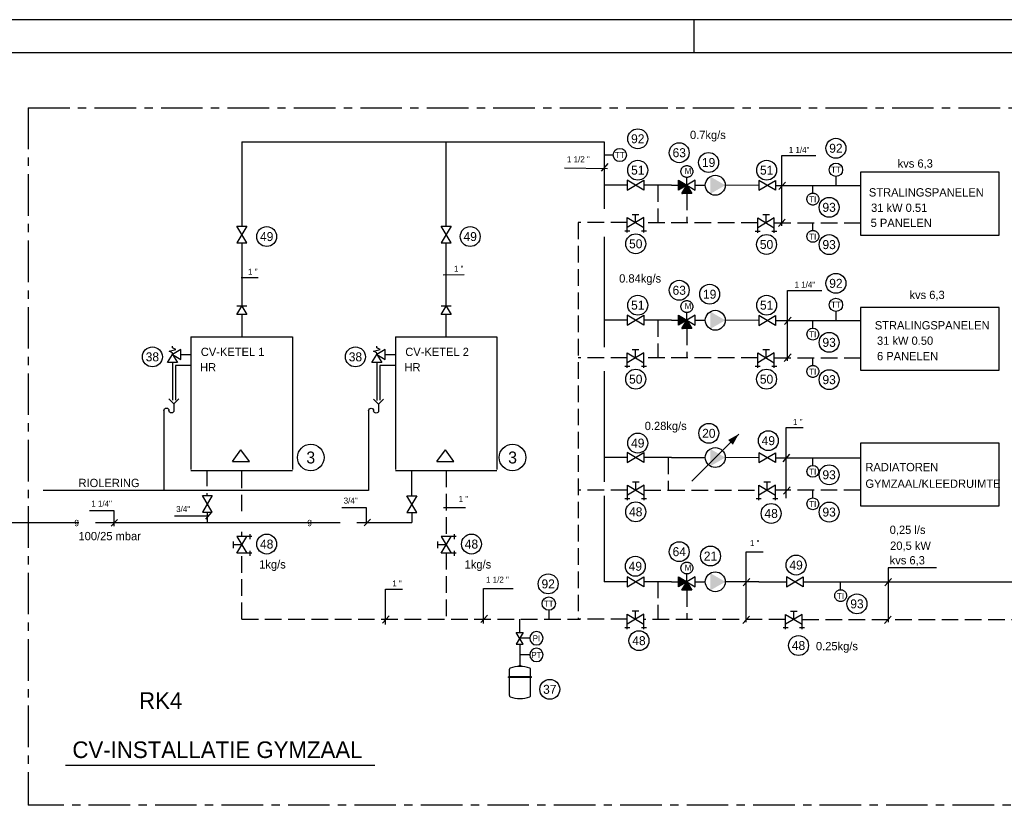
# Model space of a CAD drawing. Extents: x -783 to 603, y 238 to 1079.
# Tile 21 of 23: x -230 to 66, y 842 to 1079. Entities that reach past the tile are written whole.
import ezdxf
from ezdxf.enums import TextEntityAlignment as Align

# ---------------------------------------------------------------- set-up
doc = ezdxf.new("R2010")
doc.units = 0
for name, pattern in [('2322105', [47, 40, -7]), ('2322107', [2000, 1000, 1000]), ('2322108', [7, 5, -2]), ('2322134', [45, 40, -5]), ('CENTER', [20, 12.5, -2.5, 2.5, -2.5])]:
    doc.linetypes.add(name, pattern=pattern)
doc.layers.get('0').update_dxf_attribs({"linetype": 'CONTINUOUS'})
for name, color, linetype in [('00KAD070', 5, 'CONTINUOUS'), ('WL$1----', 3, 'CONTINUOUS'), ('WL541---', 40, 'CONTINUOUS'), ('WL5501--', 4, 'CONTINUOUS'), ('WL561---', 10, 'CONTINUOUS'), ('WL561---_AANVOER', 10, 'CONTINUOUS'), ('WL561---_RETOUR', 4, 'CONTINUOUS'), ('WM541---', 1, 'CONTINUOUS'), ('WM561---', 1, 'CONTINUOUS')]:
    doc.layers.add(name, color=color, linetype=linetype)
doc.styles.add('BURO-018', font='BUROFONT.shx', dxfattribs={"height": 1.8})
doc.styles.add('BURO-025', font='BUROFONT.shx', dxfattribs={"height": 2.5})
doc.styles.add('BURO-050', font='BUROFONT.shx', dxfattribs={"height": 5})

# ---------------------------------------------------------------- blocks, each defined once
blk = doc.blocks.new('3048301')
at = {"color": 0, "linetype": 'CONTINUOUS'}
for p, q in [((-2.5, 1.5), (2.5, -1.5)), ((-2.5, -1.5), (-2.5, 1.5)), ((2.5, 1.5), (-2.5, -1.5)), ((2.5, -1.5), (2.5, 1.5))]:
    blk.add_line(p, q, dxfattribs=at)
at = {"color": 0, "linetype": 'CONTINUOUS', "style": 'BURO-018', "flags": 1}
blk.add_attdef('CV_MATCODE', (0, 0), '', height=1.8, dxfattribs=at)
blk = doc.blocks.new('3048301A')
at = {"color": 0, "linetype": 'CONTINUOUS'}
for p, q in [((-2.5, 1.5), (2.5, -1.5)), ((-2.5, -3), (-2.5, 1.5)), ((2.5, 1.5), (-2.5, -1.5)), ((-1, 2.5), (1, 2.5)), ((0, 0), (0, 2.5)), ((2.5, -3), (2.5, 1.5)), ((-3.25, -2.5), (-1.75, -2.5)), ((1.75, -2.5), (3.25, -2.5))]:
    blk.add_line(p, q, dxfattribs=at)
at = {"color": 0, "linetype": 'CONTINUOUS', "style": 'BURO-018', "flags": 1}
blk.add_attdef('CV_MATCODE', (0, 0), '', height=1.8, dxfattribs=at)
blk = doc.blocks.new('30486013')
at = {"color": 0, "linetype": 'CONTINUOUS'}
blk.add_circle((0, 0), 2, dxfattribs=at)
at = {"color": 0, "linetype": 'CONTINUOUS', "style": 'BURO-018', "flags": 1}
blk.add_attdef('CV_MATCODE', (0, 0), '', height=1.8, dxfattribs=at)
blk = doc.blocks.new('3048507')
at = {"color": 0, "linetype": 'CONTINUOUS'}
blk.add_circle((0, 0), 3, dxfattribs=at)
blk.add_solid([(-1.5, 2.6), (3, 0), (-1.5, -2.6)], dxfattribs=at)
at = {"color": 0, "linetype": 'CONTINUOUS', "style": 'BURO-018', "flags": 1}
blk.add_attdef('CV_MATCODE', (0, 0), '', height=1.8, dxfattribs=at)
blk = doc.blocks.new('3048303')
at = {"color": 0, "linetype": 'CONTINUOUS'}
for p, q in [((-2.5, 1.5), (2.5, -1.5)), ((-2.5, -1.5), (-2.5, 1.5)), ((2.5, 1.5), (-2.5, -1.5)), ((-1.5, -2.5), (0, 0)), ((0, 0), (1.5, -2.5)), ((2.5, -1.5), (2.5, 1.5)), ((1.5, -2.5), (-1.5, -2.5))]:
    blk.add_line(p, q, dxfattribs=at)
at = {"color": 0, "linetype": 'CONTINUOUS', "style": 'BURO-018', "flags": 1}
blk.add_attdef('CV_MATCODE', (0, 0), '', height=1.8, dxfattribs=at)
blk = doc.blocks.new('3048505A')
at = {"color": 0, "linetype": 'CONTINUOUS'}
for p, q in [((-1.5, 0), (0, -1.5)), ((0, -1.5), (1.5, 0)), ((0, -1.5), (0, -3.5)), ((3, -3.5), (3, -4.91))]:
    blk.add_line(p, q, dxfattribs=at)
for centre, start, end in [((2.25, -3.5), 0, 180), ((0.75, -3.5), 180, 0)]:
    blk.add_arc(centre, 0.75, start, end, dxfattribs=at)
at = {"color": 0, "linetype": 'CONTINUOUS', "style": 'BURO-018', "flags": 1}
blk.add_attdef('W_ID', (0, 0), '', height=1.8, dxfattribs=at)
blk = doc.blocks.new('3048302A')
at = {"color": 0, "linetype": 'CONTINUOUS'}
for p, q in [((-2, 0), (-2.5, 0)), ((-1.5, -1), (-2, 0)), ((-1, 1), (-1.5, -1)), ((-1.5, -2.5), (0, 0)), ((-0.5, 0), (-1, 1)), ((0, 0), (-0.5, 0)), ((2.5, 1.5), (0, 0)), ((0, 0), (1.5, -2.5)), ((0, 0), (2.5, -1.5)), ((2.5, -1.5), (2.5, 1.5)), ((1.5, -2.5), (-1.5, -2.5))]:
    blk.add_line(p, q, dxfattribs=at)
at = {"color": 0, "linetype": 'CONTINUOUS', "style": 'BURO-018', "flags": 1}
blk.add_attdef('W_ID', (0, 0), '', height=1.8, rotation=90, dxfattribs=at)
blk = doc.blocks.new('3048601')
at = {"color": 0, "linetype": 'CONTINUOUS'}
blk.add_circle((0, 0), 2, dxfattribs=at)
at = {"color": 0, "linetype": 'CONTINUOUS', "style": 'BURO-018', "flags": 1}
blk.add_attdef('CV_MATCODE', (0, 0), '', height=1.8, dxfattribs=at)
blk = doc.blocks.new('30SA601W')
at = {"color": 0, "linetype": 'CONTINUOUS'}
blk.add_circle((0, 0), 2, dxfattribs=at)
at = {"color": 0, "linetype": 'CONTINUOUS', "style": 'BURO-018', "flags": 1}
blk.add_attdef('SA_MATCODE', (0, 0), '', height=1.8, dxfattribs=at)
blk = doc.blocks.new('2322134-1')
at = {"layer": 'WM541---', "color": 0, "style": 'BURO-018'}
for p in [(-212.84, 927.51), (-142.74, 927.51)]:
    blk.add_text('g', height=1.8, dxfattribs=at).set_placement(p, align=Align.MIDDLE)
blk = doc.blocks.new('3048311')
at = {"color": 0, "linetype": 'CONTINUOUS'}
for p, q in [((-2.5, 1.5), (0, 0)), ((-2.5, -1.5), (-2.5, 1.5)), ((0, 0), (-2.5, -1.5)), ((0, -1.5), (0, 1.5))]:
    blk.add_line(p, q, dxfattribs=at)
at = {"color": 0, "linetype": 'CONTINUOUS', "style": 'BURO-018', "flags": 1}
blk.add_attdef('CV_MATCODE', (0, 0), '', height=1.8, dxfattribs=at)

msp = doc.modelspace()

# ---------------------------------------------------------------- hatches: boundary and pattern name
at = {"layer": 'WL5501--', "linetype": '2322105'}
h = msp.add_hatch(dxfattribs=at)
h.set_pattern_fill('ANSI31', color=3, angle=-90, style=0)
h.set_pattern_definition([(315, (-429.76998, 1471.2094), (0.088388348, 0.088388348), [])])
h.paths.add_polyline_path([(-31.7, 1030.49), (-31.7, 1027.49), (-29.2, 1028.99)])
h = msp.add_hatch(dxfattribs=at)
h.set_pattern_fill('ANSI31', color=3, angle=-90, style=0)
h.set_pattern_definition([(315, (-429.76998, 1448.79158), (0.088388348, 0.088388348), [])])
h.paths.add_polyline_path([(-29.2, 1028.99), (-30.7, 1026.49), (-27.7, 1026.49)])
h = msp.add_hatch(dxfattribs=at)
h.set_pattern_fill('ANSI31', color=3, angle=-90, style=0)
h.set_pattern_definition([(315, (-429.76998, 1430.55283), (0.088388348, 0.088388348), [])])
h.paths.add_polyline_path([(-31.7, 989.84), (-31.7, 986.84), (-29.2, 988.34)])
h = msp.add_hatch(dxfattribs=at)
h.set_pattern_fill('ANSI31', color=3, angle=-90, style=0)
h.set_pattern_definition([(315, (-429.76998, 1408.13502), (0.088388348, 0.088388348), [])])
h.paths.add_polyline_path([(-29.2, 988.34), (-30.7, 985.84), (-27.7, 985.84)])
h = msp.add_hatch(dxfattribs=at)
h.set_pattern_fill('ANSI31', color=3, angle=-90, style=0)
h.set_pattern_definition([(315, (-429.76998, 1351.83553), (0.088388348, 0.088388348), [])])
h.paths.add_polyline_path([(-31.7, 911.12), (-31.7, 908.12), (-29.2, 909.62)])
h = msp.add_hatch(dxfattribs=at)
h.set_pattern_fill('ANSI31', color=3, angle=-90, style=0)
h.set_pattern_definition([(315, (-429.76998, 1329.41772), (0.088388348, 0.088388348), [])])
h.paths.add_polyline_path([(-29.2, 909.62), (-30.7, 907.12), (-27.7, 907.12)])

# ---------------------------------------------------------------- linework, layer by layer
at = {"layer": '00KAD070', "linetype": 'CONTINUOUS'}
msp.add_line((593.05, 1068.83), (-772.91, 1068.83), dxfattribs=at)
at = {"layer": 'WL$1----', "color": 1}
for p, q in [((-201.53, 930.97), (-208.95, 930.97)), ((-201.53, 926.36), (-201.53, 930.97)), ((-174.01, 928.51), (-172.11, 930.56)), ((-125.57, 931.89), (-133, 931.89)), ((-125.57, 927.28), (-125.57, 931.89)), ((-202.44, 926.32), (-200.54, 928.36)), ((-173.09, 929.32), (-183.4, 929.33)), ((-126.32, 926.43), (-124.42, 928.48))]:
    msp.add_line(p, q, dxfattribs=at)
at = {"layer": 'WL541---', "color": 4}
for p, q in [((-178.44, 974.72), (-183.14, 974.72)), ((-183.14, 974.72), (-183.14, 964.29)), ((-116.9, 974.68), (-121.59, 974.68)), ((-121.59, 974.68), (-121.59, 964.25))]:
    msp.add_line(p, q, dxfattribs=at)
at = {"layer": 'WL541---', "linetype": '2322134'}
for p, q in [((-173.51, 938.45), (-173.51, 943.08)), ((-111.97, 935.51), (-111.97, 943.08)), ((-173.51, 935.61), (-173.51, 936.26)), ((-173.51, 930.61), (-173.51, 927.51)), ((-111.97, 930.51), (-111.97, 927.51)), ((-387.17, 927.51), (-173.51, 927.51)), ((-173.51, 927.51), (-111.97, 927.51)), ((-173.51, 927.51), (-173.51, 927.51))]:
    msp.add_line(p, q, dxfattribs=at)
at = {"layer": 'WL5501--', "color": 3, "linetype": '2322105'}
for p, q in [((-51.36, 1038.09), (-54.05, 1038.09)), ((-29.2, 1028.99), (-29.2, 1031.34)), ((8.72, 1026.61), (8.72, 1028.96)), ((8.72, 1015.38), (8.72, 1017.73)), ((-29.2, 988.34), (-29.2, 990.68)), ((-178.44, 983.37), (-178.44, 943.08)), ((-178.44, 983.37), (-147.89, 983.37)), ((-147.89, 983.37), (-147.89, 943.08)), ((-116.9, 983.37), (-116.9, 943.08)), ((-116.9, 983.37), (-86.35, 983.37)), ((-86.35, 983.37), (-86.35, 943.08)), ((8.72, 974.73), (8.72, 977.07)), ((-27.71, 939.95), (-13.57, 954.09)), ((-178.44, 943.08), (-147.89, 943.08)), ((-116.9, 943.08), (-86.35, 943.08)), ((-29.2, 909.62), (-29.2, 911.96)), ((17.09, 907.24), (17.09, 909.58)), ((-70.76, 901.05), (-70.76, 898.36)), ((-79.49, 894.36), (-79.49, 898.36)), ((-76.47, 892.61), (-79.49, 892.61)), ((-79.49, 890.86), (-79.49, 884.31)), ((-76.47, 887.59), (-79.49, 887.59))]:
    msp.add_line(p, q, dxfattribs=at)
msp.add_lwpolyline([(-13.57, 954.09, 0, 2, 0), (-16.04, 951.61, 2, 2, 0)], format="xyseb", dxfattribs=at)
for centre in [(-29.2, 1033.13), (8.72, 1024.82), (8.72, 1013.6), (-29.2, 992.47), (8.72, 972.94), (-29.2, 913.75), (17.09, 905.45)]:
    msp.add_circle(centre, 1.79, dxfattribs=at)
at = {"layer": 'WL561---', "color": 7, "linetype": 'CENTER'}
for p, q in [((-227.44, 1052.33), (-227.44, 842.32)), ((-227.44, 1052.33), (203.27, 1052.33)), ((203.27, 842.32), (-227.44, 842.32))]:
    msp.add_line(p, q, dxfattribs=at)
at = {"layer": 'WL561---', "color": 3}
for p, q in [((15.68, 1031.65), (15.68, 1028.96)), ((15.68, 991), (15.68, 988.3)), ((8.72, 985.95), (8.72, 988.3)), ((8.72, 944.64), (8.72, 946.98)), ((8.72, 934.87), (8.72, 937.22)), ((-82.62, 881.04), (-82.62, 883.27)), ((-79.75, 884.12), (-79.75, 884.3)), ((-79.11, 884.3), (-79.75, 884.3)), ((-79.11, 884.12), (-79.11, 884.3)), ((-76.24, 881.04), (-76.24, 883.27)), ((-76, 881.04), (-82.86, 881.04)), ((-82.86, 880.8), (-82.86, 881.04)), ((-76, 880.8), (-82.86, 880.8)), ((-82.62, 875.35), (-82.62, 880.8)), ((-79.11, 881.04), (-79.75, 881.04)), ((-76.24, 875.35), (-76.24, 880.8)), ((-76, 880.8), (-76, 881.04))]:
    msp.add_line(p, q, dxfattribs=at)
at = {"layer": 'WL561---', "color": 7}
for p, q in [((-165.96, 945.82), (-163.41, 949.31)), ((-160.86, 945.82), (-163.41, 949.31)), ((-104.42, 945.82), (-101.87, 949.31)), ((-99.32, 945.82), (-101.87, 949.31)), ((-165.96, 945.82), (-160.86, 945.82)), ((-104.42, 945.82), (-99.32, 945.82))]:
    msp.add_line(p, q, dxfattribs=at)
at = {"layer": 'WL561---', "color": 1}
msp.add_line((-216.19, 854.46), (-123.13, 854.46), dxfattribs=at)
at = {"layer": 'WL561---', "color": 7}
for points in [[(23.09, 1014), (64.82, 1014), (64.82, 1032.89), (23.09, 1032.89)], [(23.09, 973.34), (64.82, 973.34), (64.82, 992.23), (23.09, 992.23)], [(23.09, 932.49), (64.82, 932.49), (64.82, 951.38), (23.09, 951.38)]]:
    msp.add_lwpolyline(points, close=True, dxfattribs=at)
at = {"layer": 'WL561---', "color": 3}
for centre in [(8.72, 984.17), (8.72, 942.85), (8.72, 933.08)]:
    msp.add_circle(centre, 1.79, dxfattribs=at)
for centre, radius, start, end in [((-82.26, 883.27), 0.36, 114.1712, 180), ((-79.43, 875.53), 8.6, 69.7297, 110.2703), ((-76.6, 883.27), 0.36, 360, 65.8288), ((-82.26, 875.35), 0.36, 180, 245.8288), ((-79.43, 883.08), 8.6, 249.7297, 290.2703), ((-76.6, 875.35), 0.36, 294.1712, 360)]:
    msp.add_arc(centre, radius, start, end, dxfattribs=at)
at = {"layer": 'WL561---_AANVOER', "linetype": '2322107'}
for p, q in [((-163.16, 1042.05), (-54.05, 1042.05)), ((-163.16, 1042.05), (-163.16, 1016.63)), ((-101.62, 1016.69), (-101.62, 1042.05)), ((-54.05, 1042.05), (-54.05, 1029.02)), ((-54.05, 1029.02), (-54.05, 1021.86)), ((-47.12, 1029.02), (-54.05, 1029.02)), ((-33.79, 1029.02), (-42.12, 1029.02)), ((-33.79, 1029.02), (-31.7, 1029.01)), ((-26.7, 1028.99), (-23.64, 1028.98)), ((-7.49, 1028.96), (-17.64, 1028.99)), ((-7.49, 1028.96), (-7.52, 1028.96)), ((-2.52, 1028.96), (4.41, 1028.96)), ((4.41, 1028.96), (23.09, 1028.96)), ((-54.05, 1013.48), (-54.05, 980.27)), ((-163.16, 1011.69), (-163.16, 992.54)), ((-101.62, 992.54), (-101.62, 1011.7)), ((-163.16, 990.04), (-163.16, 983.37)), ((-101.62, 983.37), (-101.62, 990.04)), ((-47.12, 988.36), (-54.05, 988.36)), ((-33.79, 988.36), (-42.12, 988.36)), ((-33.79, 988.36), (-31.7, 988.35)), ((-26.7, 988.34), (-23.64, 988.33)), ((-7.49, 988.3), (-17.64, 988.34)), ((-7.49, 988.3), (-7.52, 988.3)), ((-2.52, 988.3), (4.41, 988.3)), ((4.41, 988.3), (23.09, 988.3)), ((-54.05, 973.03), (-54.05, 939.71)), ((-47.12, 947.04), (-54.05, 947.04)), ((-33.79, 947.04), (-42.12, 947.04)), ((-33.79, 947.04), (-23.64, 947.01)), ((-7.49, 946.98), (-17.64, 947.02)), ((-7.49, 946.98), (-7.52, 946.98)), ((-2.52, 946.98), (4.41, 946.98)), ((4.41, 946.98), (23.09, 946.98)), ((-54.05, 935.52), (-54.05, 909.64)), ((-47.12, 909.64), (-54.05, 909.64)), ((-33.79, 909.64), (-42.12, 909.64)), ((-33.79, 909.64), (-31.7, 909.64)), ((-26.7, 909.62), (-23.64, 909.61)), ((-7.49, 909.58), (-17.64, 909.62)), ((-7.49, 909.58), (0.84, 909.58)), ((5.84, 909.58), (12.77, 909.58)), ((12.77, 909.58), (129.13, 909.58))]:
    msp.add_line(p, q, dxfattribs=at)
at = {"layer": 'WL561---_AANVOER', "color": 34, "linetype": '2322107'}
for p, q in [((-186.58, 959.76), (-186.58, 937.1)), ((-124.96, 959.71), (-124.96, 937.1)), ((-124.96, 937.1), (-222.94, 937.1))]:
    msp.add_line(p, q, dxfattribs=at)
at = {"layer": 'WL561---_RETOUR', "linetype": '2322108'}
for p, q in [((-37.96, 1029.02), (-37.96, 1017.73)), ((-29.2, 1026.49), (-29.2, 1017.68)), ((-61.93, 1017.73), (-61.93, 898.36)), ((-47.12, 1017.73), (-61.93, 1017.73)), ((-7.87, 1017.68), (-42.12, 1017.68)), ((-2.87, 1017.68), (23.09, 1017.68)), ((-37.96, 988.36), (-37.96, 977.07)), ((-29.2, 985.84), (-29.2, 977.02)), ((-47.12, 977.07), (-61.93, 977.07)), ((-7.87, 977.02), (-42.12, 977.02)), ((-2.87, 977.02), (23.09, 977.02)), ((-34.8, 947.04), (-34.8, 937.22)), ((-163.16, 930.83), (-163.16, 943.08)), ((-101.62, 943.08), (-101.62, 923.22)), ((-47.07, 937.22), (-61.93, 937.22)), ((-42.07, 937.24), (-34.8, 937.22)), ((-34.8, 937.22), (-7.54, 937.18)), ((23.09, 937.22), (-2.54, 937.22)), ((-163.16, 923.21), (-163.16, 924.64)), ((-163.16, 898.36), (-163.16, 918.22)), ((-101.62, 918.29), (-101.62, 898.36)), ((-37.96, 909.64), (-37.96, 898.36)), ((-29.2, 907.12), (-29.2, 898.31)), ((-163.16, 898.36), (-61.37, 898.36)), ((-47.12, 898.36), (-61.93, 898.36)), ((0.5, 898.31), (-42.12, 898.31)), ((5.5, 898.31), (133.72, 898.31))]:
    msp.add_line(p, q, dxfattribs=at)
at = {"layer": 'WL561---_RETOUR', "color": 4}
for p, q in [((-181.5, 978.08), (-178.44, 978.08)), ((-119.96, 978.08), (-116.9, 978.08)), ((-184, 975.58), (-184, 964.26)), ((-122.46, 975.58), (-122.46, 964.2))]:
    msp.add_line(p, q, dxfattribs=at)
at = {"layer": 'WM541---'}
for p, q in [((-0.61, 1016.73), (-0.61, 1037.95)), ((-0.61, 1037.95), (9.67, 1037.95)), ((-65.98, 1034.22), (-53.07, 1034.05)), ((-54.92, 1033.26), (-52.91, 1035.49)), ((-1.5, 1027.67), (0.51, 1029.91)), ((-1.59, 1016.58), (0.42, 1018.81)), ((-102.54, 1002.05), (-96.23, 1002.16)), ((-163.34, 1001.24), (-158.2, 1001.24)), ((1.13, 976.14), (1.13, 997.35)), ((1.13, 997.35), (11.4, 997.35)), ((0.23, 987.08), (2.24, 989.31)), ((0.14, 975.98), (2.15, 978.22)), ((0.68, 934.82), (0.68, 956.04)), ((0.68, 956.04), (5.82, 956.04)), ((-0.22, 945.77), (1.8, 948)), ((-0.08, 936.01), (1.93, 938.24)), ((-102.42, 931.96), (-95.77, 931.95)), ((-11.39, 918.65), (-6.25, 918.65)), ((-11.39, 897.43), (-11.39, 918.65)), ((45.98, 913.77), (31.43, 913.77)), ((31.43, 913.77), (31.43, 897.49)), ((-12.28, 908.38), (-10.27, 910.61)), ((30.34, 908.36), (32.35, 910.6)), ((-119.93, 896.8), (-119.93, 907.41)), ((-119.93, 907.41), (-114.79, 907.41)), ((-90.35, 897.03), (-90.35, 907.64)), ((-90.35, 907.64), (-81.51, 907.64)), ((-120.82, 897.14), (-118.81, 899.37)), ((-91.24, 897.36), (-89.23, 899.6)), ((-12.37, 897.06), (-10.36, 899.29)), ((30.24, 897.04), (32.25, 899.28))]:
    msp.add_line(p, q, dxfattribs=at)
at = {"layer": 'WM561---', "color": 3}
for p, q in [((603.05, 1078.83), (-782.91, 1078.83)), ((-26.95, 1068.83), (-26.95, 1078.83))]:
    msp.add_line(p, q, dxfattribs=at)

# ---------------------------------------------------------------- block references
at = {"layer": 'WL5501--', "color": 3, "linetype": '2322105'}
ref = msp.add_blockref('30SA601W', (-49.36, 1038.09), dxfattribs=at)
ref.add_attrib('SA_TEXT1', 'TT', dxfattribs={"layer": '0', "color": 1, "linetype": 'CONTINUOUS', "height": 1.8, "style": 'BURO-018'}).set_placement((-49.36, 1038.09), align=Align.MIDDLE)
for name, p in [('3048507', (-20.64, 1028.99)), ('3048303', (-29.2, 1028.99)), ('3048301A', (-44.62, 1017.73)), ('3048301A', (-5.37, 1017.68)), ('3048303', (-29.2, 988.34)), ('3048507', (-20.64, 988.34)), ('3048301A', (-44.62, 977.07)), ('3048301A', (-5.37, 977.02)), ('3048507', (-20.64, 947.02)), ('3048301A', (-44.57, 937.22)), ('3048301A', (-5.04, 937.22)), ('3048303', (-29.2, 909.62)), ('3048507', (-20.64, 909.62)), ('3048301A', (-44.62, 898.36)), ('3048301A', (3, 898.31))]:
    msp.add_blockref(name, p, dxfattribs=at)
for name, p, rotation in [('3048301', (-44.62, 1029.02), 180), ('3048301', (-5.02, 1028.96), 180), ('3048301', (-163.16, 1014.19), 270), ('3048301', (-101.62, 1014.19), 270), ('3048311', (-163.16, 992.54), 90), ('3048311', (-101.62, 992.54), 90), ('3048301', (-44.62, 988.36), 180), ('3048301', (-5.02, 988.3), 180), ('3048301', (-44.62, 947.04), 180), ('3048301', (-5.02, 946.98), 180), ('3048301', (-173.51, 933.11), 270), ('3048301', (-111.97, 933.01), 270), ('3048301A', (-163.16, 920.72), 90), ('3048301A', (-101.62, 920.72), 90), ('3048301', (-44.62, 909.64), 180), ('3048301', (3.34, 909.58), 180)]:
    msp.add_blockref(name, p, dxfattribs=dict(at, rotation=rotation))
at = {"layer": 'WL5501--', "color": 3, "linetype": '2322105', "xscale": -1, "rotation": 90}
for p in [(-184, 978.08), (-122.46, 978.08)]:
    msp.add_blockref('3048302A', p, dxfattribs=at)
at = {"layer": 'WL5501--', "color": 3, "linetype": '2322105'}
ref = msp.add_blockref('30SA601W', (-70.76, 903.05), dxfattribs=at)
ref.add_attrib('SA_TEXT1', 'TT', dxfattribs={"layer": '0', "color": 1, "linetype": 'CONTINUOUS', "height": 1.8, "style": 'BURO-018'}).set_placement((-70.76, 903.05), align=Align.MIDDLE)
at = {"layer": 'WL5501--', "color": 3, "linetype": '2322105', "xscale": 0.7, "yscale": 0.7, "zscale": 0.7, "rotation": 270}
msp.add_blockref('3048301', (-79.49, 892.61), dxfattribs=at)
at = {"layer": 'WL5501--', "color": 3, "linetype": '2322105'}
ref = msp.add_blockref('30486013', (-74.47, 892.61), dxfattribs=dict(at, xscale=-1))
ref.add_attrib('CV_TEXT1', 'PI', dxfattribs={"layer": '0', "color": 1, "height": 1.8, "style": 'BURO-018'}).set_placement((-74.47, 892.61), align=Align.MIDDLE)
ref = msp.add_blockref('30486013', (-74.47, 887.59), dxfattribs=dict(at, xscale=-1))
ref.add_attrib('CV_TEXT1', 'PT', dxfattribs={"layer": '0', "color": 1, "height": 1.8, "style": 'BURO-018'}).set_placement((-74.47, 887.59), align=Align.MIDDLE)
at = {"layer": 'WL561---', "color": 7}
ref = msp.add_blockref('3048601', (-43.97, 1042.98), dxfattribs=dict(at, xscale=1.5, yscale=1.5, zscale=1.5))
ref.add_attrib('CV_TEXT1', '92', dxfattribs={"layer": '0', "color": 1, "linetype": 'CONTINUOUS', "height": 2.7, "style": 'BURO-018'}).set_placement((-43.97, 1042.98), align=Align.MIDDLE)
ref = msp.add_blockref('3048601', (15.66, 1040.12), dxfattribs=dict(at, xscale=1.5, yscale=1.5, zscale=1.5))
ref.add_attrib('CV_TEXT1', '92', dxfattribs={"layer": '0', "color": 1, "linetype": 'CONTINUOUS', "height": 2.7, "style": 'BURO-018'}).set_placement((15.66, 1040.12), align=Align.MIDDLE)
ref = msp.add_blockref('3048601', (-31.49, 1038.78), dxfattribs=dict(at, xscale=1.5, yscale=1.5, zscale=1.5))
ref.add_attrib('CV_TEXT1', '63', dxfattribs={"layer": '0', "color": 1, "linetype": 'CONTINUOUS', "height": 2.7, "style": 'BURO-018'}).set_placement((-31.49, 1038.78), align=Align.MIDDLE)
ref = msp.add_blockref('3048601', (-22.65, 1035.84), dxfattribs=dict(at, xscale=1.5, yscale=1.5, zscale=1.5))
ref.add_attrib('CV_TEXT1', '19', dxfattribs={"layer": '0', "color": 1, "linetype": 'CONTINUOUS', "height": 2.7, "style": 'BURO-018'}).set_placement((-22.65, 1035.84), align=Align.MIDDLE)
ref = msp.add_blockref('3048601', (-43.97, 1033.52), dxfattribs=dict(at, xscale=1.5, yscale=1.5, zscale=1.5))
ref.add_attrib('CV_TEXT1', '51', dxfattribs={"layer": '0', "color": 1, "linetype": 'CONTINUOUS', "height": 2.7, "style": 'BURO-018'}).set_placement((-43.97, 1033.52), align=Align.MIDDLE)
ref = msp.add_blockref('3048601', (-5.18, 1033.52), dxfattribs=dict(at, xscale=1.5, yscale=1.5, zscale=1.5))
ref.add_attrib('CV_TEXT1', '51', dxfattribs={"layer": '0', "color": 1, "linetype": 'CONTINUOUS', "height": 2.7, "style": 'BURO-018'}).set_placement((-5.18, 1033.52), align=Align.MIDDLE)
at = {"layer": 'WL561---', "color": 3}
ref = msp.add_blockref('30SA601W', (15.68, 1033.65), dxfattribs=at)
ref.add_attrib('SA_TEXT1', 'TT', dxfattribs={"layer": '0', "color": 1, "linetype": 'CONTINUOUS', "height": 1.8, "style": 'BURO-018'}).set_placement((15.68, 1033.65), align=Align.MIDDLE)
at = {"layer": 'WL561---', "color": 7}
ref = msp.add_blockref('3048601', (13.62, 1022.34), dxfattribs=dict(at, xscale=1.5, yscale=1.5, zscale=1.5))
ref.add_attrib('CV_TEXT1', '93', dxfattribs={"layer": '0', "color": 1, "linetype": 'CONTINUOUS', "height": 2.7, "style": 'BURO-018'}).set_placement((13.62, 1022.34), align=Align.MIDDLE)
ref = msp.add_blockref('3048601', (-155.65, 1013.54), dxfattribs=dict(at, xscale=1.5, yscale=1.5, zscale=1.5))
ref.add_attrib('CV_TEXT1', '49', dxfattribs={"layer": '0', "color": 1, "linetype": 'CONTINUOUS', "height": 2.7, "style": 'BURO-018'}).set_placement((-155.65, 1013.54), align=Align.MIDDLE)
ref = msp.add_blockref('3048601', (-94.4, 1013.54), dxfattribs=dict(at, xscale=1.5, yscale=1.5, zscale=1.5))
ref.add_attrib('CV_TEXT1', '49', dxfattribs={"layer": '0', "color": 1, "linetype": 'CONTINUOUS', "height": 2.7, "style": 'BURO-018'}).set_placement((-94.4, 1013.54), align=Align.MIDDLE)
ref = msp.add_blockref('3048601', (-44.58, 1011.37), dxfattribs=dict(at, xscale=1.5, yscale=1.5, zscale=1.5))
ref.add_attrib('CV_TEXT1', '50', dxfattribs={"layer": '0', "color": 1, "linetype": 'CONTINUOUS', "height": 2.7, "style": 'BURO-018'}).set_placement((-44.58, 1011.37), align=Align.MIDDLE)
ref = msp.add_blockref('3048601', (-5.22, 1011.17), dxfattribs=dict(at, xscale=1.5, yscale=1.5, zscale=1.5))
ref.add_attrib('CV_TEXT1', '50', dxfattribs={"layer": '0', "color": 1, "linetype": 'CONTINUOUS', "height": 2.7, "style": 'BURO-018'}).set_placement((-5.22, 1011.17), align=Align.MIDDLE)
ref = msp.add_blockref('3048601', (13.62, 1011.12), dxfattribs=dict(at, xscale=1.5, yscale=1.5, zscale=1.5))
ref.add_attrib('CV_TEXT1', '93', dxfattribs={"layer": '0', "color": 1, "linetype": 'CONTINUOUS', "height": 2.7, "style": 'BURO-018'}).set_placement((13.62, 1011.12), align=Align.MIDDLE)
ref = msp.add_blockref('3048601', (15.66, 999.46), dxfattribs=dict(at, xscale=1.5, yscale=1.5, zscale=1.5))
ref.add_attrib('CV_TEXT1', '92', dxfattribs={"layer": '0', "color": 1, "linetype": 'CONTINUOUS', "height": 2.7, "style": 'BURO-018'}).set_placement((15.66, 999.46), align=Align.MIDDLE)
ref = msp.add_blockref('3048601', (-31.49, 997.37), dxfattribs=dict(at, xscale=1.5, yscale=1.5, zscale=1.5))
ref.add_attrib('CV_TEXT1', '63', dxfattribs={"layer": '0', "color": 1, "linetype": 'CONTINUOUS', "height": 2.7, "style": 'BURO-018'}).set_placement((-31.49, 997.37), align=Align.MIDDLE)
ref = msp.add_blockref('3048601', (-22.33, 996.19), dxfattribs=dict(at, xscale=1.5, yscale=1.5, zscale=1.5))
ref.add_attrib('CV_TEXT1', '19', dxfattribs={"layer": '0', "color": 1, "linetype": 'CONTINUOUS', "height": 2.7, "style": 'BURO-018'}).set_placement((-22.33, 996.19), align=Align.MIDDLE)
ref = msp.add_blockref('3048601', (-43.97, 992.87), dxfattribs=dict(at, xscale=1.5, yscale=1.5, zscale=1.5))
ref.add_attrib('CV_TEXT1', '51', dxfattribs={"layer": '0', "color": 1, "linetype": 'CONTINUOUS', "height": 2.7, "style": 'BURO-018'}).set_placement((-43.97, 992.87), align=Align.MIDDLE)
ref = msp.add_blockref('3048601', (-5.18, 992.87), dxfattribs=dict(at, xscale=1.5, yscale=1.5, zscale=1.5))
ref.add_attrib('CV_TEXT1', '51', dxfattribs={"layer": '0', "color": 1, "linetype": 'CONTINUOUS', "height": 2.7, "style": 'BURO-018'}).set_placement((-5.18, 992.87), align=Align.MIDDLE)
at = {"layer": 'WL561---', "color": 3}
ref = msp.add_blockref('30SA601W', (15.68, 993), dxfattribs=at)
ref.add_attrib('SA_TEXT1', 'TT', dxfattribs={"layer": '0', "color": 1, "linetype": 'CONTINUOUS', "height": 1.8, "style": 'BURO-018'}).set_placement((15.68, 993), align=Align.MIDDLE)
at = {"layer": 'WL561---', "color": 1}
ref = msp.add_blockref('3048601', (13.62, 981.69), dxfattribs=dict(at, xscale=1.5, yscale=1.5, zscale=1.5))
ref.add_attrib('CV_TEXT1', '93', dxfattribs={"layer": '0', "color": 1, "linetype": 'CONTINUOUS', "height": 2.7, "style": 'BURO-018'}).set_placement((13.62, 981.69), align=Align.MIDDLE)
at = {"layer": 'WL561---', "color": 7}
ref = msp.add_blockref('3048601', (-190.05, 977.33), dxfattribs=dict(at, xscale=1.5, yscale=1.5, zscale=1.5))
ref.add_attrib('CV_TEXT1', '38', dxfattribs={"layer": '0', "color": 1, "linetype": 'CONTINUOUS', "height": 2.7, "style": 'BURO-018'}).set_placement((-190.05, 977.33), align=Align.MIDDLE)
ref = msp.add_blockref('3048601', (-128.94, 977.33), dxfattribs=dict(at, xscale=1.5, yscale=1.5, zscale=1.5))
ref.add_attrib('CV_TEXT1', '38', dxfattribs={"layer": '0', "color": 1, "linetype": 'CONTINUOUS', "height": 2.7, "style": 'BURO-018'}).set_placement((-128.94, 977.33), align=Align.MIDDLE)
ref = msp.add_blockref('3048601', (-44.58, 970.61), dxfattribs=dict(at, xscale=1.5, yscale=1.5, zscale=1.5))
ref.add_attrib('CV_TEXT1', '50', dxfattribs={"layer": '0', "color": 1, "linetype": 'CONTINUOUS', "height": 2.7, "style": 'BURO-018'}).set_placement((-44.58, 970.61), align=Align.MIDDLE)
ref = msp.add_blockref('3048601', (-5.22, 970.61), dxfattribs=dict(at, xscale=1.5, yscale=1.5, zscale=1.5))
ref.add_attrib('CV_TEXT1', '50', dxfattribs={"layer": '0', "color": 1, "linetype": 'CONTINUOUS', "height": 2.7, "style": 'BURO-018'}).set_placement((-5.22, 970.61), align=Align.MIDDLE)
ref = msp.add_blockref('3048601', (13.62, 970.46), dxfattribs=dict(at, xscale=1.5, yscale=1.5, zscale=1.5))
ref.add_attrib('CV_TEXT1', '93', dxfattribs={"layer": '0', "color": 1, "linetype": 'CONTINUOUS', "height": 2.7, "style": 'BURO-018'}).set_placement((13.62, 970.46), align=Align.MIDDLE)
ref = msp.add_blockref('3048601', (-22.59, 954.31), dxfattribs=dict(at, xscale=1.5, yscale=1.5, zscale=1.5))
ref.add_attrib('CV_TEXT1', '20', dxfattribs={"layer": '0', "color": 1, "linetype": 'CONTINUOUS', "height": 2.7, "style": 'BURO-018'}).set_placement((-22.59, 954.31), align=Align.MIDDLE)
ref = msp.add_blockref('3048601', (-43.97, 951.37), dxfattribs=dict(at, xscale=1.5, yscale=1.5, zscale=1.5))
ref.add_attrib('CV_TEXT1', '49', dxfattribs={"layer": '0', "color": 1, "linetype": 'CONTINUOUS', "height": 2.7, "style": 'BURO-018'}).set_placement((-43.97, 951.37), align=Align.MIDDLE)
ref = msp.add_blockref('3048601', (-4.68, 952.1), dxfattribs=dict(at, xscale=1.5, yscale=1.5, zscale=1.5))
ref.add_attrib('CV_TEXT1', '49', dxfattribs={"layer": '0', "color": 1, "linetype": 'CONTINUOUS', "height": 2.7, "style": 'BURO-018'}).set_placement((-4.68, 952.1), align=Align.MIDDLE)
ref = msp.add_blockref('3048601', (-142.39, 947.03), dxfattribs=dict(at, xscale=2, yscale=2, zscale=2))
ref.add_attrib('CV_TEXT1', '3', dxfattribs={"layer": '0', "color": 1, "linetype": 'CONTINUOUS', "height": 3.6, "style": 'BURO-018'}).set_placement((-142.39, 947.03), align=Align.MIDDLE)
ref = msp.add_blockref('3048601', (-81.65, 947.03), dxfattribs=dict(at, xscale=2, yscale=2, zscale=2))
ref.add_attrib('CV_TEXT1', '3', dxfattribs={"layer": '0', "color": 1, "linetype": 'CONTINUOUS', "height": 3.6, "style": 'BURO-018'}).set_placement((-81.65, 947.03), align=Align.MIDDLE)
ref = msp.add_blockref('3048601', (13.62, 941.83), dxfattribs=dict(at, xscale=1.5, yscale=1.5, zscale=1.5))
ref.add_attrib('CV_TEXT1', '93', dxfattribs={"layer": '0', "color": 1, "linetype": 'CONTINUOUS', "height": 2.7, "style": 'BURO-018'}).set_placement((13.62, 941.83), align=Align.MIDDLE)
ref = msp.add_blockref('3048601', (-44.58, 930.67), dxfattribs=dict(at, xscale=1.5, yscale=1.5, zscale=1.5))
ref.add_attrib('CV_TEXT1', '48', dxfattribs={"layer": '0', "color": 1, "linetype": 'CONTINUOUS', "height": 2.7, "style": 'BURO-018'}).set_placement((-44.58, 930.67), align=Align.MIDDLE)
ref = msp.add_blockref('3048601', (13.62, 930.6), dxfattribs=dict(at, xscale=1.5, yscale=1.5, zscale=1.5))
ref.add_attrib('CV_TEXT1', '93', dxfattribs={"layer": '0', "color": 1, "linetype": 'CONTINUOUS', "height": 2.7, "style": 'BURO-018'}).set_placement((13.62, 930.6), align=Align.MIDDLE)
ref = msp.add_blockref('3048601', (-3.83, 930.18), dxfattribs=dict(at, xscale=1.5, yscale=1.5, zscale=1.5))
ref.add_attrib('CV_TEXT1', '48', dxfattribs={"layer": '0', "color": 1, "linetype": 'CONTINUOUS', "height": 2.7, "style": 'BURO-018'}).set_placement((-3.83, 930.18), align=Align.MIDDLE)
ref = msp.add_blockref('3048601', (-155.65, 920.97), dxfattribs=dict(at, xscale=1.5, yscale=1.5, zscale=1.5))
ref.add_attrib('CV_TEXT1', '48', dxfattribs={"layer": '0', "color": 1, "linetype": 'CONTINUOUS', "height": 2.7, "style": 'BURO-018'}).set_placement((-155.65, 920.97), align=Align.MIDDLE)
ref = msp.add_blockref('3048601', (-94.02, 920.97), dxfattribs=dict(at, xscale=1.5, yscale=1.5, zscale=1.5))
ref.add_attrib('CV_TEXT1', '48', dxfattribs={"layer": '0', "color": 1, "linetype": 'CONTINUOUS', "height": 2.7, "style": 'BURO-018'}).set_placement((-94.02, 920.97), align=Align.MIDDLE)
ref = msp.add_blockref('3048601', (-31.49, 918.68), dxfattribs=dict(at, xscale=1.5, yscale=1.5, zscale=1.5))
ref.add_attrib('CV_TEXT1', '64', dxfattribs={"layer": '0', "color": 1, "linetype": 'CONTINUOUS', "height": 2.7, "style": 'BURO-018'}).set_placement((-31.49, 918.68), align=Align.MIDDLE)
ref = msp.add_blockref('3048601', (-22.08, 917.37), dxfattribs=dict(at, xscale=1.5, yscale=1.5, zscale=1.5))
ref.add_attrib('CV_TEXT1', '21', dxfattribs={"layer": '0', "color": 1, "linetype": 'CONTINUOUS', "height": 2.7, "style": 'BURO-018'}).set_placement((-22.08, 917.37), align=Align.MIDDLE)
ref = msp.add_blockref('3048601', (-44.7, 914.29), dxfattribs=dict(at, xscale=1.5, yscale=1.5, zscale=1.5))
ref.add_attrib('CV_TEXT1', '49', dxfattribs={"layer": '0', "color": 1, "linetype": 'CONTINUOUS', "height": 2.7, "style": 'BURO-018'}).set_placement((-44.7, 914.29), align=Align.MIDDLE)
ref = msp.add_blockref('3048601', (3.68, 914.65), dxfattribs=dict(at, xscale=1.5, yscale=1.5, zscale=1.5))
ref.add_attrib('CV_TEXT1', '49', dxfattribs={"layer": '0', "color": 1, "linetype": 'CONTINUOUS', "height": 2.7, "style": 'BURO-018'}).set_placement((3.68, 914.65), align=Align.MIDDLE)
ref = msp.add_blockref('3048601', (-70.93, 908.98), dxfattribs=dict(at, xscale=1.5, yscale=1.5, zscale=1.5))
ref.add_attrib('CV_TEXT1', '92', dxfattribs={"layer": '0', "color": 1, "linetype": 'CONTINUOUS', "height": 2.7, "style": 'BURO-018'}).set_placement((-70.93, 908.98), align=Align.MIDDLE)
ref = msp.add_blockref('3048601', (21.99, 902.97), dxfattribs=dict(at, xscale=1.5, yscale=1.5, zscale=1.5))
ref.add_attrib('CV_TEXT1', '93', dxfattribs={"layer": '0', "color": 1, "linetype": 'CONTINUOUS', "height": 2.7, "style": 'BURO-018'}).set_placement((21.99, 902.97), align=Align.MIDDLE)
ref = msp.add_blockref('3048601', (-43.61, 891.89), dxfattribs=dict(at, xscale=1.5, yscale=1.5, zscale=1.5))
ref.add_attrib('CV_TEXT1', '48', dxfattribs={"layer": '0', "color": 1, "linetype": 'CONTINUOUS', "height": 2.7, "style": 'BURO-018'}).set_placement((-43.61, 891.89), align=Align.MIDDLE)
ref = msp.add_blockref('3048601', (4.41, 890.43), dxfattribs=dict(at, xscale=1.5, yscale=1.5, zscale=1.5))
ref.add_attrib('CV_TEXT1', '48', dxfattribs={"layer": '0', "color": 1, "linetype": 'CONTINUOUS', "height": 2.7, "style": 'BURO-018'}).set_placement((4.41, 890.43), align=Align.MIDDLE)
ref = msp.add_blockref('3048601', (-70.45, 877.24), dxfattribs=dict(at, xscale=1.5, yscale=1.5, zscale=1.5))
ref.add_attrib('CV_TEXT1', '37', dxfattribs={"layer": '0', "color": 1, "linetype": 'CONTINUOUS', "height": 2.7, "style": 'BURO-018'}).set_placement((-70.45, 877.24), align=Align.MIDDLE)
at = {"layer": 'WL561---_AANVOER', "color": 34, "linetype": '2322107', "xscale": -1}
for p in [(-183.58, 964.68), (-121.96, 964.62)]:
    msp.add_blockref('3048505A', p, dxfattribs=at)
at = {"layer": 'WM541---'}
msp.add_blockref('2322134-1', (0, 0), dxfattribs=at)

# ---------------------------------------------------------------- texts
at = {"layer": 'WL$1----', "color": 1, "style": 'BURO-018'}
for s, p in [('1 1/4"', (-208.44, 932.25)), ('3/4"', (-132.48, 933.16)), ('3/4"', (-182.89, 930.61))]:
    msp.add_text(s, height=1.8, dxfattribs=at).set_placement(p)
at = {"layer": 'WL$1----', "color": 4, "style": 'BURO-050'}
msp.add_text('CV-INSTALLATIE GYMZAAL', height=5, dxfattribs=at).set_placement((-214.11, 856.56))
at = {"layer": 'WL5501--', "color": 3, "linetype": '2322105', "style": 'BURO-018'}
for p in [(-29.85, 1032.39), (-29.85, 991.73), (-29.85, 913.01)]:
    msp.add_text('M', height=1.8, dxfattribs=at).set_placement(p)
at = {"layer": 'WL561---', "color": 1}
for s, height, style, p in [('0.7kg/s', 2.5, 'BURO-025', (-28.25, 1042.9)), ('TI', 1.8, 'BURO-018', (7.61, 1023.85)), ('TI', 1.8, 'BURO-018', (7.61, 1012.63)), ('TI', 1.8, 'BURO-018', (7.61, 983.2)), ('TI', 1.8, 'BURO-018', (7.61, 971.97)), ('TI', 1.8, 'BURO-018', (7.61, 941.88)), ('TI', 1.8, 'BURO-018', (7.61, 932.11)), ('TI', 1.8, 'BURO-018', (15.97, 904.48))]:
    msp.add_text(s, height=height, dxfattribs=dict(at, style=style)).set_placement(p)
at = {"layer": 'WL561---', "color": 7, "style": 'BURO-025'}
for s, height, p in [('kvs 6,3', 2.5, (34.26, 1034.3)), ('STRALINGSPANELEN', 2.5, (25.59, 1025.6)), ('31 kW 0.51', 2.5, (26.25, 1020.96)), ('5 PANELEN', 2.5, (26.12, 1016.42)), ('0.84kg/s', 2.5, (-49.57, 999.69)), ('kvs 6,3', 2.5, (37.81, 994.73)), ('STRALINGSPANELEN', 2.5, (27.37, 985.58)), ('31 kW 0.50', 2.5, (28.03, 980.95)), ('CV-KETEL 1', 2.5, (-175.47, 977.58)), ('CV-KETEL 2', 2.5, (-113.93, 977.58)), ('6 PANELEN', 2.5, (28.03, 976.3)), ('HR', 2.5, (-175.7, 972.94)), ('HR', 2.5, (-114.17, 972.94)), ('0.28kg/s', 2.5, (-41.87, 955.29)), ('RADIATOREN', 2.5, (24.54, 942.9)), ('RIOLERING', 2.5, (-212.28, 938.12)), ('GYMZAAL/KLEEDRUIMTE', 2.5, (24.54, 937.9)), ('100/25 mbar', 2.5, (-212.28, 922.12)), ('0,25 l/s', 2.5, (31.85, 924.02)), ('20,5 kW', 2.5, (31.98, 919.23)), ('1kg/s', 2.5, (-157.9, 913.61)), ('1kg/s', 2.5, (-96.07, 913.61)), ('kvs 6,3', 2.5, (31.85, 914.85)), ('0.25kg/s', 2.5, (9.66, 889)), ('RK4', 5, (-194.06, 871.36))]:
    msp.add_text(s, height=height, dxfattribs=at).set_placement(p)
at = {"layer": 'WL561---', "color": 3, "style": 'BURO-025'}
for tag, text in [('TR_POSNR', '0'), ('TR_FABR', '')]:
    msp.add_attdef(tag, text=text, height=0.06, dxfattribs=at).set_placement((-79.43, 874.48), align=Align.MIDDLE)
at = {"layer": 'WM541---', "color": 1, "style": 'BURO-018'}
for s, p in [('1 1/4"', (1.48, 1038.74)), ('1 1/2 "', (-65.27, 1035.93)), ('1 "', (-99.28, 1002.96)), ('1 "', (-161.26, 1002.04)), ('1 1/4"', (3.21, 998.15)), ('1 "', (2.76, 956.84)), ('1 "', (-97.9, 933.67)), ('1 "', (-10.2, 920.36)), ('1 "', (-117.84, 908.21)), ('1 1/2 "', (-89.64, 909.35))]:
    msp.add_text(s, height=1.8, dxfattribs=at).set_placement(p)

doc.saveas('drawing.dxf')
